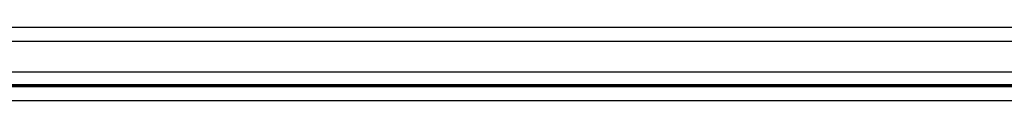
# Model space of a CAD drawing. Header units: millimetres. Extents: x 0 to 287, y 0 to 200.
# Tile 16 of 68: x 39.231 to 47.862, y 96.992 to 97.63. Entities that reach past the tile are written whole.
import ezdxf

# ---------------------------------------------------------------- set-up
doc = ezdxf.new("R2010")
doc.units = ezdxf.units.MM
doc.layers.add('130.193_BW4C_CTM', color=7, linetype='Continuous')
doc.layers.add('Défaut', color=7, linetype='Continuous')

# ---------------------------------------------------------------- blocks, each defined once
blk = doc.blocks.new('SE1')
at = {"layer": '130.193_BW4C_CTM', "color": 7, "linetype": 'Continuous'}
for p, q in [((77.5661, 97.6303), (32.9261, 97.6303)), ((32.9261, 97.5103), (77.5661, 97.5103)), ((77.6861, 97.2383), (32.8061, 97.2383)), ((32.8061, 97.1303), (77.6861, 97.1303)), ((32.8061, 97.1223), (77.6861, 97.1223)), ((77.6861, 97.1103), (32.8061, 97.1103)), ((32.8061, 96.9923), (77.6861, 96.9923))]:
    blk.add_line(p, q, dxfattribs=at)

msp = doc.modelspace()

# ---------------------------------------------------------------- block references
at = {"layer": 'Défaut'}
msp.add_blockref('SE1', (0, 0), dxfattribs=at)

doc.saveas('drawing.dxf')
